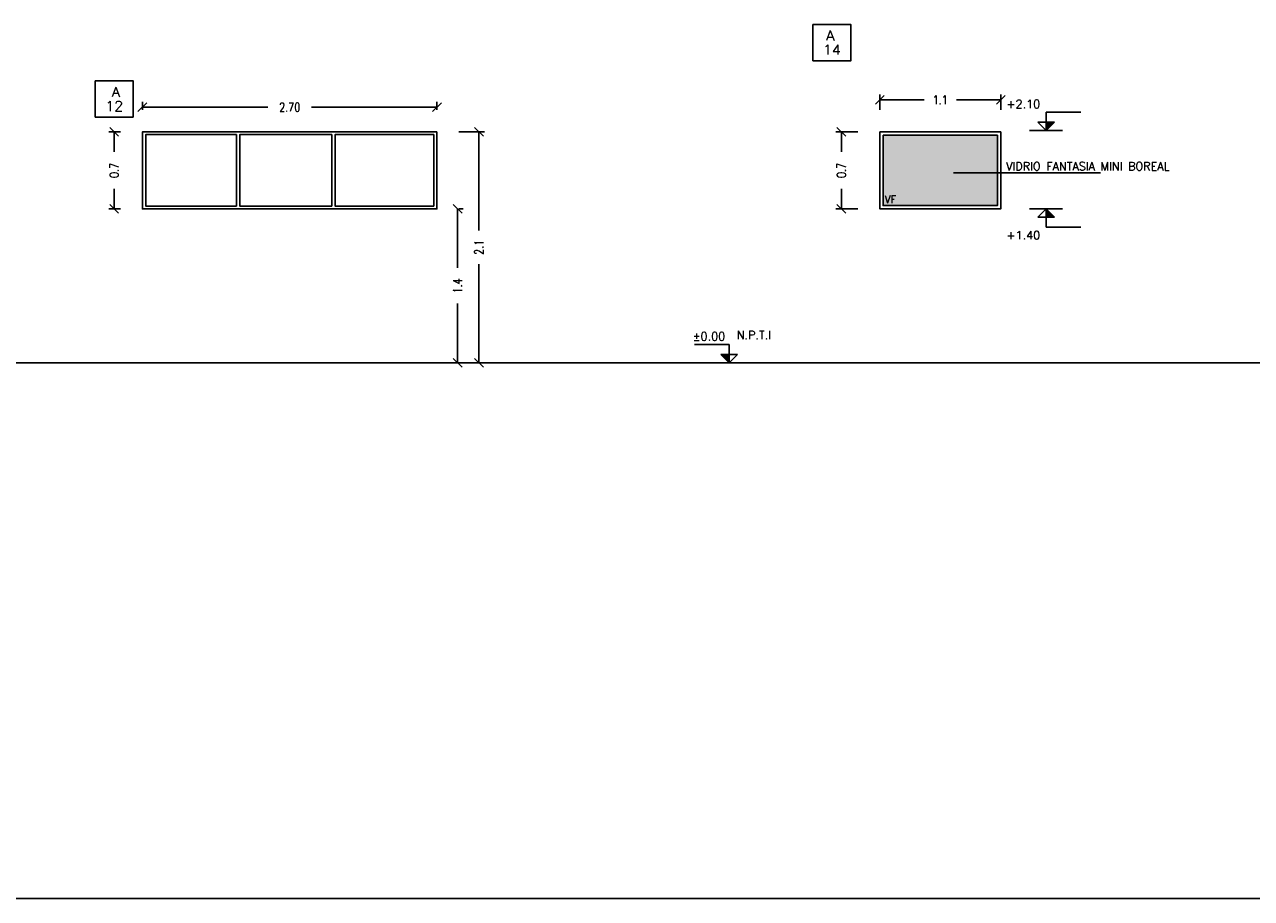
# Model space of a CAD drawing. Header units: millimetres. Extents: x -16.9 to 28.8, y -107.7 to -14.2.
# Tile 3 of 16: x -5.7 to 5.5, y -60.8 to -52.8. Entities that reach past the tile are written whole.
import ezdxf
from ezdxf.enums import TextEntityAlignment as Align

# ---------------------------------------------------------------- set-up
doc = ezdxf.new("R2010")
doc.units = ezdxf.units.MM
doc.header["$LTSCALE"] = 0.2
for name, color, linetype in [('A ALUMINIO', 5, 'Continuous'), ('A MURO', 1, 'Continuous'), ('Hatch 354', 254, 'Continuous'), ('NIVELES', 2, 'Continuous'), ('TEXTOS', 2, 'Continuous'), ('TXT COTA', 3, 'Continuous'), ('TXT PLANILLAS', 3, 'Continuous'), ('TXT TERMINACIONES', 3, 'Continuous')]:
    doc.layers.add(name, color=color, linetype=linetype)
doc.styles.add('ESC20', font='romans.shx', dxfattribs={"height": 0.03})
doc.styles.add('ROMANS', font='romans.shx')
doc.styles.add('SaAS simplex', font='simplex.shx', dxfattribs={"width": 0.8})
doc.styles.add('STYLE2', font='romans.shx')
doc.dimstyles.new('COTAS 75', dxfattribs={"dimscale": 0.01, "dimtxt": 8, "dimasz": 8, "dimexe": 5, "dimexo": 20, "dimgap": 10, "dimtad": 0, "dimzin": 9, "dimdsep": 46, "dimtxsty": 'SaAS simplex', "dimblk": 'OBLIQUE', "dimcen": 0, "dimclrd": 8, "dimclre": 8, "dimclrt": 256, "dimadec": 1, "dimazin": 0, "dimtfac": 1, "dimtmove": 2, "dimatfit": 3, "dimldrblk": 'OBLIQUE', "dimfxl": 10, "dimlwd": -1, "dimlwe": -1, "dimarcsym": 0})

# ---------------------------------------------------------------- blocks, each defined once
blk = doc.blocks.new('*U10')
at = {"color": 0, "linetype": 'ByBlock'}
blk.add_lwpolyline([(-0.287, -0.195), (0.287, -0.195), (0.287, 0.354), (-0.287, 0.354)], close=True, dxfattribs=at)
at = {"color": 0, "linetype": 'ByBlock', "style": 'ROMANS', "width": 1.1}
blk.add_text('A', height=0.15, dxfattribs=at).set_placement((-0.088, 0.112))
at = {"color": 0, "linetype": 'ByBlock', "style": 'ROMANS', "width": 1.05}
blk.add_attdef('NRO', text='', height=0.15, dxfattribs=at).set_placement((0, -0.027), align=Align.MIDDLE)
blk = doc.blocks.new('_Oblique')
at = {"layer": 'TXT COTA', "color": 0, "lineweight": -2}
blk.add_line((-0.5, -0.5), (0.5, 0.5), dxfattribs=at)
blk = doc.blocks.new('*D564')
at = {"layer": 'Defpoints', "color": 0, "transparency": 16777216}
for p in [(-1.955, -53.584), (-4.635, -53.808), (-1.955, -53.808)]:
    blk.add_point(p, dxfattribs=at)
at = {"layer": 'TXT COTA', "color": 8, "transparency": 16777216}
for p, q in [((-4.635, -53.608), (-4.635, -53.534)), ((-1.955, -53.608), (-1.955, -53.534)), ((-4.635, -53.584), (-3.493, -53.584)), ((-1.955, -53.584), (-3.098, -53.584))]:
    blk.add_line(p, q, dxfattribs=at)
at = {"layer": 'TXT COTA', "color": 8, "transparency": 16777216, "xscale": 0.08, "yscale": 0.08, "zscale": 0.08, "rotation": 180}
blk.add_blockref('_Oblique', (-4.635, -53.584), dxfattribs=at)
at = {"layer": 'TXT COTA', "color": 8, "transparency": 16777216, "xscale": 0.08, "yscale": 0.08, "zscale": 0.08}
blk.add_blockref('_Oblique', (-1.955, -53.584), dxfattribs=at)
at = {"layer": 'TXT COTA', "transparency": 16777216, "insert": (-3.295, -53.584), "char_height": 0.08, "attachment_point": 5, "style": 'SaAS simplex'}
blk.add_mtext('2.70', dxfattribs=at)
blk = doc.blocks.new('*D565')
at = {"layer": 'Defpoints', "color": 0, "transparency": 16777216}
for p in [(-4.635, -53.808), (-4.891, -54.508), (-4.635, -54.508)]:
    blk.add_point(p, dxfattribs=at)
at = {"layer": 'TXT COTA', "color": 8, "transparency": 16777216}
for p, q in [((-4.835, -53.808), (-4.941, -53.808)), ((-4.891, -53.808), (-4.891, -53.99)), ((-4.891, -54.508), (-4.891, -54.325)), ((-4.835, -54.508), (-4.941, -54.508))]:
    blk.add_line(p, q, dxfattribs=at)
at = {"layer": 'TXT COTA', "color": 8, "transparency": 16777216, "xscale": 0.08, "yscale": 0.08, "zscale": 0.08}
for p, rotation in [((-4.891, -53.808), 90), ((-4.891, -54.508), 270)]:
    blk.add_blockref('_Oblique', p, dxfattribs=dict(at, rotation=rotation))
at = {"layer": 'TXT COTA', "transparency": 16777216, "insert": (-4.891, -54.158), "char_height": 0.08, "attachment_point": 5, "rotation": 90, "style": 'SaAS simplex'}
blk.add_mtext('0.7', dxfattribs=at)
blk = doc.blocks.new('*D566')
at = {"layer": 'Defpoints', "color": 0, "transparency": 16777216}
for p in [(-1.955, -53.808), (-1.955, -55.908), (-1.573, -55.908)]:
    blk.add_point(p, dxfattribs=at)
at = {"layer": 'TXT COTA', "color": 8, "transparency": 16777216}
for p, q in [((-1.755, -53.808), (-1.523, -53.808)), ((-1.573, -53.808), (-1.573, -54.704)), ((-1.573, -55.908), (-1.573, -55.011)), ((-1.755, -55.908), (-1.523, -55.908))]:
    blk.add_line(p, q, dxfattribs=at)
at = {"layer": 'TXT COTA', "color": 8, "transparency": 16777216, "xscale": 0.08, "yscale": 0.08, "zscale": 0.08}
for p, rotation in [((-1.573, -53.808), 90), ((-1.573, -55.908), 270)]:
    blk.add_blockref('_Oblique', p, dxfattribs=dict(at, rotation=rotation))
at = {"layer": 'TXT COTA', "transparency": 16777216, "insert": (-1.573, -54.858), "char_height": 0.08, "attachment_point": 5, "rotation": 90, "style": 'SaAS simplex'}
blk.add_mtext('2.1', dxfattribs=at)
blk = doc.blocks.new('*D567')
at = {"layer": 'Defpoints', "color": 0, "transparency": 16777216}
for p in [(-1.955, -54.508), (-1.955, -55.908), (-1.767, -55.908)]:
    blk.add_point(p, dxfattribs=at)
at = {"layer": 'TXT COTA', "color": 8, "transparency": 16777216}
for p, q in [((-1.767, -54.508), (-1.767, -55.045)), ((-1.755, -54.508), (-1.717, -54.508)), ((-1.767, -55.908), (-1.767, -55.37)), ((-1.755, -55.908), (-1.717, -55.908))]:
    blk.add_line(p, q, dxfattribs=at)
at = {"layer": 'TXT COTA', "color": 8, "transparency": 16777216, "xscale": 0.08, "yscale": 0.08, "zscale": 0.08}
for p, rotation in [((-1.767, -54.508), 90), ((-1.767, -55.908), 270)]:
    blk.add_blockref('_Oblique', p, dxfattribs=dict(at, rotation=rotation))
at = {"layer": 'TXT COTA', "transparency": 16777216, "insert": (-1.767, -55.208), "char_height": 0.08, "attachment_point": 5, "rotation": 90, "style": 'SaAS simplex'}
blk.add_mtext('1.4', dxfattribs=at)
blk = doc.blocks.new('*U7')
at = {"linetype": 'Continuous'}
blk.add_hatch(color=256, dxfattribs=at).paths.add_polyline_path([(-0.151, 7.751), (0, 7.6), (0, 7.751)])
for p, q in [((0, 7.933), (-0.635, 7.933)), ((0, 7.6), (0, 7.933)), ((0, 7.6), (-0.151, 7.751)), ((-0.151, 7.751), (0.151, 7.751)), ((0, 7.6), (0.151, 7.751))]:
    blk.add_line(p, q, dxfattribs=at)
blk.add_line((-0.3, 7.6), (0.3, 7.6))
at = {"linetype": 'Continuous', "style": 'STYLE2'}
blk.add_attdef('NIVEL', (-0.664, 8.005), '', height=0.15, dxfattribs=at)
blk = doc.blocks.new('*D570')
at = {"layer": 'Defpoints', "color": 0, "transparency": 16777216}
for p in [(3.174, -53.517), (2.074, -53.808), (3.174, -53.808)]:
    blk.add_point(p, dxfattribs=at)
at = {"layer": 'TXT COTA', "color": 8, "transparency": 16777216}
for p, q in [((2.074, -53.608), (2.074, -53.467)), ((2.074, -53.517), (2.477, -53.517)), ((3.174, -53.517), (2.772, -53.517)), ((3.174, -53.608), (3.174, -53.467))]:
    blk.add_line(p, q, dxfattribs=at)
at = {"layer": 'TXT COTA', "color": 8, "transparency": 16777216, "xscale": 0.08, "yscale": 0.08, "zscale": 0.08, "rotation": 180}
blk.add_blockref('_Oblique', (2.074, -53.517), dxfattribs=at)
at = {"layer": 'TXT COTA', "color": 8, "transparency": 16777216, "xscale": 0.08, "yscale": 0.08, "zscale": 0.08}
blk.add_blockref('_Oblique', (3.174, -53.517), dxfattribs=at)
at = {"layer": 'TXT COTA', "transparency": 16777216, "insert": (2.624, -53.517), "char_height": 0.08, "attachment_point": 5, "style": 'SaAS simplex'}
blk.add_mtext('1.1', dxfattribs=at)
blk = doc.blocks.new('*D571')
at = {"layer": 'Defpoints', "color": 0, "ltscale": 0.3, "transparency": 16777216}
for p in [(1.724, -53.808), (2.074, -53.808), (2.074, -54.508)]:
    blk.add_point(p, dxfattribs=at)
at = {"layer": 'TXT TERMINACIONES', "color": 8, "ltscale": 0.3, "transparency": 16777216}
for p, q in [((1.874, -53.808), (1.674, -53.808)), ((1.724, -53.808), (1.724, -53.99)), ((1.724, -54.508), (1.724, -54.325)), ((1.874, -54.508), (1.674, -54.508))]:
    blk.add_line(p, q, dxfattribs=at)
at = {"layer": 'TXT TERMINACIONES', "color": 8, "ltscale": 0.3, "transparency": 16777216, "xscale": 0.08, "yscale": 0.08, "zscale": 0.08}
for p, rotation in [((1.724, -53.808), 90), ((1.724, -54.508), 270)]:
    blk.add_blockref('_Oblique', p, dxfattribs=dict(at, rotation=rotation))
at = {"layer": 'TXT TERMINACIONES', "ltscale": 0.3, "transparency": 16777216, "insert": (1.724, -54.158), "char_height": 0.08, "attachment_point": 5, "rotation": 90, "style": 'SaAS simplex'}
blk.add_mtext('0.7', dxfattribs=at)
blk = doc.blocks.new('*U12')
at = {"linetype": 'Continuous'}
blk.add_hatch(color=256, dxfattribs=at).paths.add_polyline_path([(-0.151, 7.449), (0, 7.6), (0, 7.449)])
blk.add_line((-0.3, 7.6), (0.3, 7.6))
for p, q in [((0, 7.6), (-0.151, 7.449)), ((0, 7.6), (0, 7.267)), ((0, 7.6), (0.151, 7.449)), ((-0.151, 7.449), (0.151, 7.449)), ((0, 7.267), (-0.635, 7.267))]:
    blk.add_line(p, q, dxfattribs=at)
at = {"linetype": 'Continuous', "style": 'STYLE2'}
blk.add_attdef('NIVEL', (-0.664, 7.045), '', height=0.15, dxfattribs=at)

msp = doc.modelspace()

# ---------------------------------------------------------------- hatches: boundary and pattern name
at = {"layer": 'Hatch 354'}
h = msp.add_hatch(color=254, dxfattribs=at)
h.dxf.hatch_style = 1
h.paths.add_polyline_path([(2.104, -53.838), (2.104, -54.478), (3.144, -54.478), (3.144, -53.838)])

# ---------------------------------------------------------------- linework, layer by layer
at = {"layer": 'A ALUMINIO'}
msp.add_line((-1.955, -54.483), (-1.955, -53.833), dxfattribs=at)
for points in [[(-1.955, -53.808), (-1.955, -54.508), (-4.635, -54.508), (-4.635, -53.808)], [(-3.78, -53.833), (-3.78, -54.483), (-4.605, -54.483), (-4.605, -53.833)], [(-2.912, -53.833), (-2.912, -54.483), (-3.75, -54.483), (-3.75, -53.833)], [(-1.985, -53.833), (-1.985, -54.483), (-2.882, -54.483), (-2.882, -53.833)], [(2.074, -53.808), (2.074, -54.508), (3.174, -54.508), (3.174, -53.808)], [(2.104, -53.838), (2.104, -54.478), (3.144, -54.478), (3.144, -53.838)]]:
    msp.add_lwpolyline(points, close=True, dxfattribs=at)
at = {"layer": 'A MURO'}
for p, q in [((-16.869, -55.908), (28.799, -55.908)), ((-16.633, -55.908), (0.329, -55.908)), ((0.702, -55.908), (4.667, -55.908)), ((-16.869, -60.781), (28.799, -60.781))]:
    msp.add_line(p, q, dxfattribs=at)
at = {"layer": 'TXT COTA', "color": 1, "ltscale": 0.025}
msp.add_line((2.744, -54.18), (4.082, -54.18), dxfattribs=at)

# ---------------------------------------------------------------- block references
at = {"layer": 'NIVELES', "ltscale": 0.025}
ref = msp.add_blockref('*U7', (3.586, -57.595), dxfattribs=dict(at, xscale=-0.5, yscale=0.5, zscale=0.5))
ref.add_attrib('NIVEL', '+2.10', (3.225, -53.592), dxfattribs={"layer": '0', "linetype": 'Continuous', "height": 0.075, "style": 'STYLE2'})
ref = msp.add_blockref('*U12', (3.586, -58.308), dxfattribs=dict(at, xscale=-0.5, yscale=0.5, zscale=0.5))
ref.add_attrib('NIVEL', '+1.40', (3.225, -54.785), dxfattribs={"layer": '0', "linetype": 'Continuous', "height": 0.075, "style": 'STYLE2'})
at = {"layer": 'NIVELES', "ltscale": 0.025, "xscale": 0.5, "yscale": 0.5, "zscale": 0.5}
msp.add_blockref('*U7', (0.704, -59.708), dxfattribs=at).add_auto_attribs({'NIVEL': '%%P0.00'})
at = {"layer": 'TXT PLANILLAS', "xscale": 0.6, "yscale": 0.6, "zscale": 0.6}
msp.add_blockref('*U10', (1.638, -53.044), dxfattribs=at).add_auto_attribs({'NRO': '14'})
at = {"layer": 'TXT PLANILLAS'}
ref = msp.add_blockref('*U10', (-4.891, -53.557), dxfattribs=dict(at, xscale=-0.6, yscale=0.6, zscale=0.6, rotation=3.807442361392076e-08))
ref.add_attrib('NRO', '12', dxfattribs={"layer": '0', "color": 0, "linetype": 'ByBlock', "height": 0.09, "rotation": 0, "style": 'ROMANS', "width": 1.05}).set_placement((-4.891, -53.573), align=Align.MIDDLE)

# ---------------------------------------------------------------- texts
at = {"layer": 'TEXTOS', "ltscale": 0.025, "insert": (0.772, -55.619, 10), "char_height": 0.075, "width": 0.25975, "attachment_point": 1, "style": 'ROMANS'}
msp.add_mtext('N.P.T.I', dxfattribs=at)
at = {"layer": 'TXT COTA', "ltscale": 0.025, "insert": (3.223, -54.083), "char_height": 0.0748, "width": 1.56747, "attachment_point": 1, "style": 'ESC20'}
msp.add_mtext('VIDRIO FANTASIA MINI BOREAL', dxfattribs=at)
at = {"layer": 'TXT TERMINACIONES', "color": 252, "insert": (2.072, -54.455), "char_height": 0.0678, "attachment_point": 7, "rotation": 360, "style": 'ROMANS'}
msp.add_mtext(' VF', dxfattribs=at)
msp.add_mtext(' VF', dxfattribs=at)

# ---------------------------------------------------------------- dimensions: what is measured, and where the dimension line sits
at = {"layer": 'TXT COTA'}
dim = msp.add_linear_dim(base=(3.174, -53.517), p1=(2.074, -53.808), p2=(3.174, -53.808), dimstyle='COTAS 75', override={"dimfxl": 0}, dxfattribs=at)
dim.commit()
dim.dimension.update_dxf_attribs({"geometry": '*D570', "text_midpoint": (2.624, -53.517)})
dim = msp.add_linear_dim(base=(-1.955, -53.584), p1=(-4.635, -53.808), p2=(-1.955, -53.808), text='2.70', dimstyle='COTAS 75', override={"dimfxl": 0}, dxfattribs=at)
dim.commit()
dim.dimension.update_dxf_attribs({"geometry": '*D564', "text_midpoint": (-3.295, -53.584)})
for base, p1, p2, picture, middle in [((-4.891, -54.508), (-4.635, -53.808), (-4.635, -54.508), '*D565', (-4.891, -54.158)), ((-1.573, -55.908), (-1.955, -53.808), (-1.955, -55.908), '*D566', (-1.573, -54.858)), ((-1.767, -55.908), (-1.955, -54.508), (-1.955, -55.908), '*D567', (-1.767, -55.208))]:
    dim = msp.add_linear_dim(base=base, p1=p1, p2=p2, angle=90, dimstyle='COTAS 75', override={"dimfxl": 0}, dxfattribs=at)
    dim.commit()
    dim.dimension.update_dxf_attribs({"geometry": picture, "text_midpoint": middle})
at = {"layer": 'TXT TERMINACIONES', "ltscale": 0.3}
dim = msp.add_linear_dim(base=(1.724, -53.808), p1=(2.074, -54.508), p2=(2.074, -53.808), angle=90, dimstyle='COTAS 75', dxfattribs=at)
dim.commit()
dim.dimension.update_dxf_attribs({"geometry": '*D571', "text_midpoint": (1.724, -54.158)})

doc.saveas('drawing.dxf')
